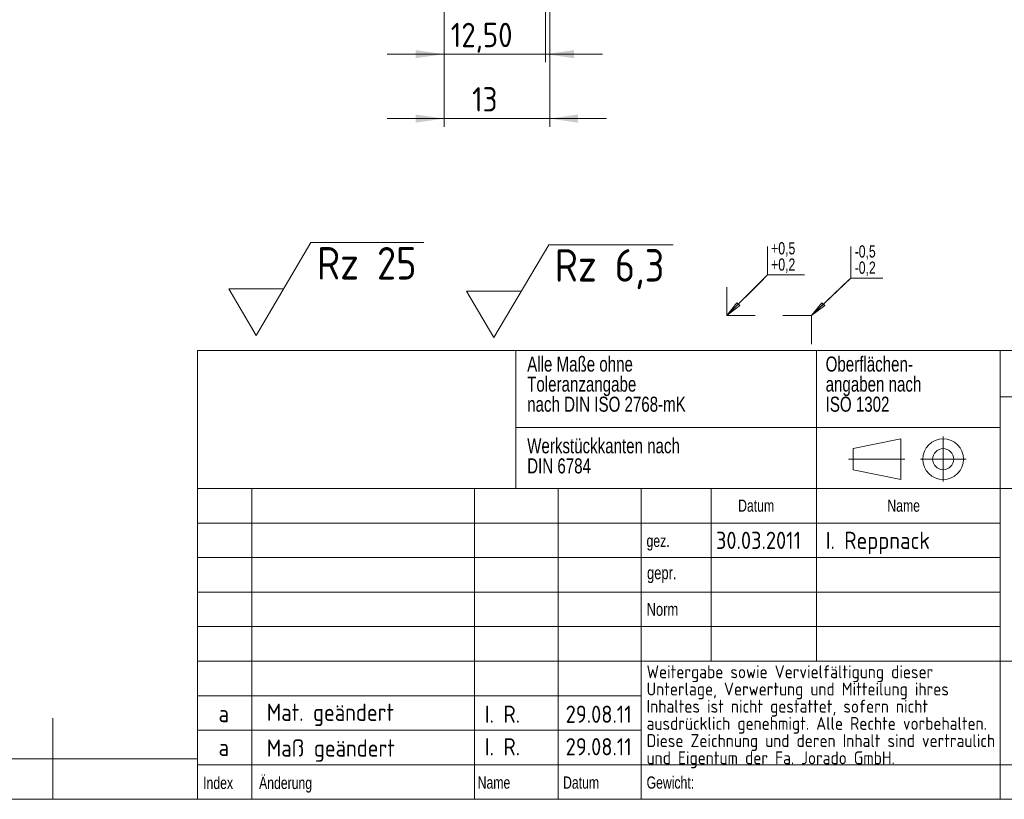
# Model space of a CAD drawing. Header units: millimetres. Extents: x 5 to 415, y 5 to 292.
# Tile 2 of 256: x 206 to 327, y 5 to 101. Entities that reach past the tile are written whole.
import ezdxf

# ---------------------------------------------------------------- set-up
doc = ezdxf.new("R2010")
doc.units = ezdxf.units.MM
doc.linetypes.add('CENTERX2', pattern=[20.32, 12.7, -2.54, 2.54, -2.54])
doc.styles.add('SLDTEXTSTYLE0', font='TXT', dxfattribs={"width": 0.75})
doc.styles.add('SLDTEXTSTYLE1', font='ISOCP', dxfattribs={"width": 0.96})
doc.dimstyles.new('SLDDIMSTYLE6', dxfattribs={"dimtxt": 3, "dimasz": 3.5, "dimexe": 0, "dimexo": 0.0625, "dimgap": 0.75, "dimtad": 1, "dimrnd": 1e-09, "dimzin": 12, "dimdsep": 46, "dimtxsty": 'SLDTEXTSTYLE1', "dimsah": 1, "dimcen": 0.09, "dimadec": 0, "dimazin": 3, "dimtfac": 1, "dimtmove": 0, "dimatfit": 0, "dimfxl": 1, "dimfrac": 2, "dimtolj": 1, "dimtzin": 12, "dimarcsym": 0})

# ---------------------------------------------------------------- blocks, each defined once
blk = doc.blocks.new('Projektionsmethode 1')
at = {"color": 7, "linetype": 'Continuous', "lineweight": 0}
for p, q in [((286.41, 76.51), (292.28, 77.71)), ((292.28, 77.71), (292.28, 72.71)), ((286.41, 73.91), (286.41, 76.51)), ((292.28, 72.71), (286.41, 73.91))]:
    blk.add_line(p, q, dxfattribs=at)
at = {"color": 7, "linetype": 'CENTERX2', "lineweight": 0}
for p, q in [((297.49, 77.98), (297.49, 72.48)), ((285.85, 75.21), (292.76, 75.21)), ((294.71, 75.21), (300.33, 75.21))]:
    blk.add_line(p, q, dxfattribs=at)
at = {"color": 7, "linetype": 'Continuous', "lineweight": 0}
for radius in [2.5, 1.3]:
    blk.add_circle((297.49, 75.21), radius, dxfattribs=at)
blk = doc.blocks.new('SW_NOTE_3')
at = {"color": 0, "linetype": 'Continuous', "lineweight": 0, "attachment_point": 1, "style": 'SLDTEXTSTYLE0'}
for s, insert, char_height in [('Werkstückkanten nach', (0, 2.39), 1.8521), ('DIN 6784', (0, -0.08), 1.852)]:
    blk.add_mtext(s, dxfattribs=dict(at, insert=insert, char_height=char_height))
blk = doc.blocks.new('SW_NOTE_4')
at = {"color": 0, "linetype": 'Continuous', "lineweight": 0, "char_height": 1.8521, "attachment_point": 1, "style": 'SLDTEXTSTYLE0'}
for s, insert in [('Alle Maße ohne', (0, 2.39)), ('Toleranzangabe', (0, -0.08)), ('nach DIN ISO 2768-mK', (0, -2.55))]:
    blk.add_mtext(s, dxfattribs=dict(at, insert=insert))
blk = doc.blocks.new('SW_NOTE_5')
at = {"color": 0, "linetype": 'Continuous', "lineweight": 0, "char_height": 1.5875, "attachment_point": 1, "style": 'SLDTEXTSTYLE1'}
for s, insert in [('Weitergabe sowie Vervielfältigung dieser', (0, 2.05)), ('Unterlage, Verwertung und Mitteilung ihres', (0, -0.07)), ('Inhaltes ist nicht gestattet, sofern nicht', (0, -2.19)), ('ausdrücklich genehmigt. Alle Rechte vorbehalten.', (0, -4.3)), ('Diese Zeichnung und deren Inhalt sind vertraulich', (0, -6.42)), ('und Eigentum der Fa. Jorado GmbH.', (0, -8.54))]:
    blk.add_mtext(s, dxfattribs=dict(at, insert=insert))
blk = doc.blocks.new('SW_NOTE_6')
at = {"color": 0, "linetype": 'Continuous', "lineweight": 0, "attachment_point": 1, "style": 'SLDTEXTSTYLE0'}
for s, insert, char_height in [('Oberflächen-', (0, 2.39), 1.8521), ('angaben nach', (0, -0.08), 1.8521), ('ISO 1302', (0, -2.55), 1.852)]:
    blk.add_mtext(s, dxfattribs=dict(at, insert=insert, char_height=char_height))
blk = doc.blocks.new('SW_SFSYMBOL_0')
at = {"color": 0, "linetype": 'Continuous', "lineweight": 0}
for p, q in [((-7.48, -5.71), (-0.74, 5.71)), ((-0.74, 5.71), (13.17, 5.71)), ((-7.48, -5.71), (-10.85, 0)), ((-4.11, 0), (-10.85, 0))]:
    blk.add_line(p, q, dxfattribs=at)
at = {"color": 0, "linetype": 'Continuous', "lineweight": 0, "insert": (0, 5.16), "char_height": 4, "attachment_point": 1, "style": 'SLDTEXTSTYLE1'}
blk.add_mtext('Rz 25', dxfattribs=at)
blk = doc.blocks.new('SW_SFSYMBOL_1')
at = {"color": 0, "linetype": 'Continuous', "lineweight": 0}
for p, q in [((-7.48, -5.71), (-0.74, 5.71)), ((-0.74, 5.71), (14.57, 5.71)), ((-7.48, -5.71), (-10.85, 0)), ((-4.11, 0), (-10.85, 0))]:
    blk.add_line(p, q, dxfattribs=at)
at = {"color": 0, "linetype": 'Continuous', "lineweight": 0, "insert": (0, 5.16), "char_height": 4, "attachment_point": 1, "style": 'SLDTEXTSTYLE1'}
blk.add_mtext('Rz 6,3', dxfattribs=at)
blk = doc.blocks.new('SW_NOTE_0')
at = {"color": 0, "linetype": 'Continuous', "lineweight": 0, "char_height": 3, "attachment_point": 1, "style": 'SLDTEXTSTYLE0'}
for s, insert in [('+0,5', (0, 3.87)), ('+0,2', (0, -0.13))]:
    blk.add_mtext(s, dxfattribs=dict(at, insert=insert))
blk = doc.blocks.new('SW_NOTE_1')
at = {"color": 0, "linetype": 'Continuous', "lineweight": 0, "char_height": 3, "attachment_point": 1, "style": 'SLDTEXTSTYLE0'}
for s, insert in [('-0,5', (0, 3.87)), ('-0,2', (0, -0.13))]:
    blk.add_mtext(s, dxfattribs=dict(at, insert=insert))
blk = doc.blocks.new('Block1')
at = {"color": 7, "linetype": 'Continuous', "lineweight": 0}
for p, q in [((10, 24), (10, 17)), ((30.48, 24), (30.48, 16.21)), ((0, 7), (10, 17)), ((10, 17), (19.1, 17)), ((20.85, 7), (30.48, 16.21)), ((30.48, 16.21), (38.36, 16.21)), ((0, 14), (0, 7)), ((0, 7), (2.47, 10.16)), ((3.16, 9.47), (2.47, 10.16)), ((20.85, 7), (23.35, 10.16)), ((24.12, 9.47), (23.35, 10.16)), ((0, 7), (3.16, 9.47)), ((20.85, 7), (24.12, 9.47)), ((0, 7), (7, 7)), ((20.85, 7), (13.79, 7)), ((20.85, 7), (20.85, 0))]:
    blk.add_line(p, q, dxfattribs=at)
at = {"color": 7, "linetype": 'CENTERX2', "lineweight": 0}
for p, q in [((0, 7), (10, 17)), ((20.85, 7), (30.48, 16.21))]:
    blk.add_line(p, q, dxfattribs=at)
at = {"color": 8, "linetype": 'Continuous', "lineweight": 0}
for name, p in [('SW_NOTE_0', (10.9, 21.19)), ('SW_NOTE_1', (31.45, 20.42))]:
    blk.add_blockref(name, p, dxfattribs=at)
blk = doc.blocks.new('_D_15')
at = {"color": 7, "linetype": 'Continuous', "lineweight": 0}
for p, q in [((258.15, 133.45), (258.15, 95.7)), ((270.65, 120.7), (270.65, 95.7)), ((258.15, 96.7), (251.15, 96.7)), ((270.65, 96.7), (258.15, 96.7)), ((270.65, 96.7), (277.65, 96.7))]:
    blk.add_line(p, q, dxfattribs=at)
for points in [[(258.15, 96.7), (254.65, 97.2), (254.65, 96.2)], [(270.65, 96.7), (274.15, 96.2), (274.15, 97.2)]]:
    blk.add_solid(points, dxfattribs=at)
at = {"color": 7, "linetype": 'Continuous', "lineweight": 0, "insert": (258.98, 100.56, 34.51), "char_height": 3, "attachment_point": 1, "style": 'SLDTEXTSTYLE1'}
blk.add_mtext('12,50', dxfattribs=at)
blk = doc.blocks.new('_D_16')
at = {"color": 7, "linetype": 'Continuous', "lineweight": 0}
for p, q in [((258.15, 133.45), (258.15, 87.77)), ((271.15, 128.45), (271.15, 87.77)), ((258.15, 88.77), (251.15, 88.77)), ((258.15, 88.77), (271.15, 88.77)), ((271.15, 88.77), (278.15, 88.77))]:
    blk.add_line(p, q, dxfattribs=at)
for points in [[(258.15, 88.77), (254.65, 89.27), (254.65, 88.27)], [(271.15, 88.77), (274.65, 88.27), (274.65, 89.27)]]:
    blk.add_solid(points, dxfattribs=at)
at = {"color": 7, "linetype": 'Continuous', "lineweight": 0, "insert": (261.61, 92.64, 34.51), "char_height": 3, "attachment_point": 1, "style": 'SLDTEXTSTYLE1'}
blk.add_mtext('13', dxfattribs=at)

msp = doc.modelspace()

# ---------------------------------------------------------------- linework, layer by layer
at = {"color": 7, "linetype": 'Continuous', "lineweight": 0}
for p, q in [((227.8, 60.25), (415, 60.25)), ((227.8, 60.25), (227.8, 5)), ((266.98053, 43.25), (266.98053, 60.25)), ((303.97225, 60.25), (303.97225, 43.25)), ((326.6, 60.25), (326.6, 5)), ((326.6, 54.51182), (415, 54.51182)), ((266.98053, 50.75575), (303.97225, 50.75575)), ((303.97225, 50.75575), (326.6, 50.75575)), ((415, 43.25), (227.8, 43.25)), ((234.49795, 43.25), (234.49795, 5)), ((261.91292, 43.25), (261.91292, 5)), ((272.19893, 43.25), (272.19893, 5)), ((282.4, 22), (282.4, 43.25)), ((291.00698, 43.25), (291.00698, 22)), ((303.97225, 43.25), (303.97225, 22)), ((326.6, 39), (227.8, 39)), ((326.6, 34.75), (227.8, 34.75)), ((326.6, 30.5), (227.8, 30.5)), ((326.6, 26.25), (227.8, 26.25)), ((282.4, 22), (227.8, 22)), ((282.4, 22), (282.4, 9.25)), ((282.4, 22), (415, 22)), ((282.4, 17.74993), (227.8, 17.74993)), ((210, 5), (210, 15)), ((282.4, 13.5), (227.8, 13.5)), ((10, 10), (227.8, 10)), ((227.8, 9.25), (415, 9.25)), ((282.4, 9.25), (282.4, 5)), ((5, 5), (415, 5))]:
    msp.add_line(p, q, dxfattribs=at)

# ---------------------------------------------------------------- block references
for name, p in [('SW_SFSYMBOL_0', (242.51033, 67.8066)), ('SW_SFSYMBOL_1', (271.77066, 67.54535)), ('SW_NOTE_4', (268.38171, 57.10004)), ('SW_NOTE_6', (305.10635, 57.10004)), ('SW_NOTE_3', (268.38171, 47.04157)), ('SW_NOTE_5', (283.07482, 19.43715))]:
    msp.add_blockref(name, p, dxfattribs=at)
at = {"color": 7, "linetype": 'Continuous', "xscale": 0.5, "yscale": 0.5, "zscale": 0.5}
msp.add_blockref('Block1', (292.95104, 61.02888), dxfattribs=at)
at = {"color": 7, "linetype": 'Continuous'}
msp.add_blockref('Projektionsmethode 1', (22.07738, -28.35099), dxfattribs=at)

# ---------------------------------------------------------------- texts
at = {"color": 7, "linetype": 'Continuous', "lineweight": 0, "attachment_point": 1}
for s, insert, char_height, style in [('Datum', (294.33775, 41.89205), 1.5, 'SLDTEXTSTYLE0'), ('Name', (312.69966, 41.89205), 1.5, 'SLDTEXTSTYLE0'), ('30.03.2011', (291.60838, 37.92544), 2.116667, 'SLDTEXTSTYLE1'), ('I. Reppnack', (305.10635, 37.92544), 2.1166667, 'SLDTEXTSTYLE1'), ('gez.', (283.06653, 37.56052), 1.5, 'SLDTEXTSTYLE0'), ('gepr.', (283.12921, 33.66759), 1.5875, 'SLDTEXTSTYLE0'), ('Norm', (283.07482, 29.16741), 1.5875, 'SLDTEXTSTYLE0'), ('a', (230.40543, 16.6069), 2.11667, 'SLDTEXTSTYLE1'), ('Mat. geändert', (236.33618, 16.76687), 2.1166667, 'SLDTEXTSTYLE1'), ('I. R.', (263.16841, 16.52692), 2.116667, 'SLDTEXTSTYLE1'), ('29.08.11', (273.11646, 16.52692), 2.116667, 'SLDTEXTSTYLE1'), ('Maß geändert', (236.33618, 12.36791), 2.1166667, 'SLDTEXTSTYLE1'), ('I. R.', (263.16841, 12.52787), 2.116667, 'SLDTEXTSTYLE1'), ('29.08.11', (273.11646, 12.52787), 2.116667, 'SLDTEXTSTYLE1'), ('a', (230.40543, 12.44789), 2.11667, 'SLDTEXTSTYLE1'), ('Index', (228.50989, 7.76668), 1.5, 'SLDTEXTSTYLE0'), ('Änderung', (235.39027, 7.76668), 1.5, 'SLDTEXTSTYLE0'), ('Name', (262.28862, 7.81453), 1.5, 'SLDTEXTSTYLE0'), ('Datum', (272.79544, 7.81453), 1.5, 'SLDTEXTSTYLE0'), ('Gewicht:', (283.07482, 7.81312), 1.4986, 'SLDTEXTSTYLE0')]:
    msp.add_mtext(s, dxfattribs=dict(at, insert=insert, char_height=char_height, style=style))

# ---------------------------------------------------------------- dimensions: what is measured, and where the dimension line sits
at = {"color": 7, "linetype": 'Continuous', "lineweight": 0}
for base, p1, p2, picture, middle in [((258.14893, 96.69567), (270.64893, 121.6989), (258.14893, 134.4489), '_D_15', (264.74276, 96.69567)), ((271.14893, 88.76858), (258.14893, 134.4489), (271.14893, 129.4489), '_D_16', (264.75253, 88.76858))]:
    dim = msp.add_linear_dim(base=base, p1=p1, p2=p2, dimstyle='SLDDIMSTYLE6', dxfattribs=at)
    dim.commit()
    dim.dimension.update_dxf_attribs({"geometry": picture, "text_midpoint": middle, "dimtype": 160})

doc.saveas('drawing.dxf')
